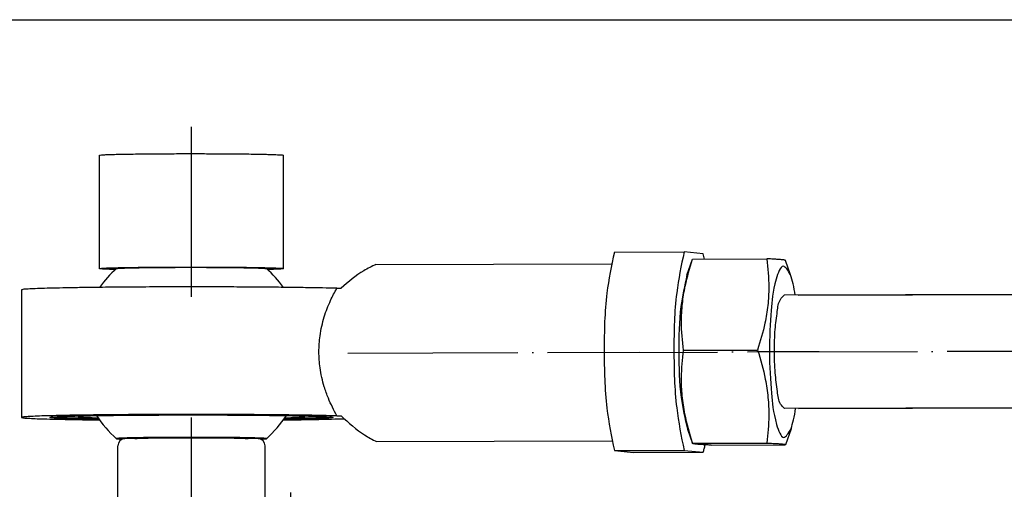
# Model space of a CAD drawing. Header units: millimetres. Extents: x -235 to 2519, y -109 to 485.
# Tile 14 of 41: x 177 to 246, y 326 to 359. Entities that reach past the tile are written whole.
import ezdxf

# ---------------------------------------------------------------- set-up
doc = ezdxf.new("R2010")
doc.units = ezdxf.units.MM
doc.linetypes.add('DOT_CENTER', pattern=[14, 12, -1, 0, -1])
doc.layers.add('1', color=7, linetype='Continuous')
doc.styles.add('CONVERTER_11', font='txt.shx', dxfattribs={"width": 0.9})
doc.dimstyles.new('ME10_DIM_18', dxfattribs={"dimtxt": 2, "dimasz": 2, "dimexe": 1, "dimexo": 1, "dimgap": 1, "dimtad": 1, "dimdsep": 46, "dimtxsty": 'CONVERTER_11', "dimsah": 1, "dimcen": 0.09, "dimclrd": 2, "dimclre": 2, "dimclrt": 2, "dimadec": 0, "dimazin": 0, "dimtfac": 1, "dimtdec": 4, "dimtix": 1, "dimtmove": 0, "dimatfit": 3, "dimfxl": 1, "dimtolj": 1, "dimtzin": 0, "dimarcsym": 0})
doc.dimstyles.new('ME10_DIM_19', dxfattribs={"dimtxt": 2, "dimasz": 2, "dimexe": 1, "dimexo": 1, "dimgap": 1, "dimtad": 1, "dimdsep": 46, "dimtxsty": 'CONVERTER_11', "dimsah": 1, "dimcen": 0.09, "dimclrd": 2, "dimclre": 2, "dimclrt": 2, "dimadec": 0, "dimazin": 0, "dimtfac": 1, "dimtdec": 4, "dimtix": 1, "dimtmove": 0, "dimatfit": 3, "dimfxl": 1, "dimtolj": 1, "dimtzin": 0, "dimarcsym": 0})

# ---------------------------------------------------------------- blocks, each defined once
blk = doc.blocks.new('COUPLING_BAR__80', base_point=(176.731, 328.623))
at = {"color": 7, "linetype": 'Continuous'}
for p, q in [((182.231, 341.594), (182.231, 349.593)), ((195.231, 341.594), (195.231, 349.593)), ((218.587, 342.754), (223.511, 342.77)), ((224.856, 342.636), (223.511, 342.77)), ((223.709, 341.14), (224.107, 342.261)), ((224.114, 342.269), (224.107, 342.261)), ((224.114, 342.269), (229.351, 342.286)), ((231.026, 341.163), (230.662, 342.17)), ((201.759, 341.885), (218.373, 341.936)), ((176.731, 340.094), (176.731, 331.096)), ((198.996, 340.203), (199.303, 340.204)), ((293.799, 339.918), (230.573, 339.724)), ((223.462, 335.835), (228.7, 335.851)), ((293.823, 331.918), (230.597, 331.724)), ((198.996, 331.204), (199.303, 331.205)), ((223.743, 330.265), (224.107, 329.258)), ((231.059, 330.288), (230.662, 329.167)), ((201.798, 329.385), (218.412, 329.436)), ((224.107, 329.258), (224.114, 329.271)), ((224.114, 329.271), (229.351, 329.288)), ((225.417, 329.142), (230.655, 329.159)), ((230.662, 329.167), (230.655, 329.159)), ((218.587, 328.757), (223.511, 328.772)), ((218.587, 328.757), (219.932, 328.623)), ((219.932, 328.623), (224.856, 328.639)), ((223.511, 328.772), (224.856, 328.639))]:
    blk.add_line(p, q, dxfattribs=at)
for start, end in [(131.39972, 144.23713), (35.76285, 48.60028), (213.10816, 228.60028), (311.39972, 326.89182)]:
    blk.add_arc((188.731, 335.595), 8, start, end, dxfattribs=at)
for points, knots in [([(182.231, 349.593), (182.251, 349.599), (182.33, 349.62), (182.511, 349.623), (182.802, 349.642), (183.202, 349.653), (183.704, 349.666), (184.303, 349.676), (185.094, 349.688), (186.073, 349.697), (187.226, 349.704), (188.429, 349.707), (189.647, 349.706), (190.461, 349.702), (190.865, 349.7)], [0, 0, 0, 0, 0.063368, 0.244515, 0.538833, 0.940827, 1.444905, 2.045446, 2.736819, 3.818252, 4.98252, 6.196201, 7.425869, 8.638101, 8.638101, 8.638101, 8.638101]), ([(190.865, 349.7), (191.113, 349.698), (191.593, 349.695), (192.285, 349.688), (192.923, 349.68), (193.498, 349.67), (193.979, 349.66), (194.368, 349.65), (194.666, 349.639), (194.901, 349.63), (195.07, 349.616), (195.175, 349.613), (195.219, 349.597), (195.231, 349.593)], [0, 0, 0, 0, 0.743493, 1.438922, 2.07892, 2.656121, 3.163164, 3.52401, 3.822956, 4.058403, 4.22878, 4.332615, 4.369294, 4.369294, 4.369294, 4.369294]), ([(218.587, 342.754), (218.387, 341.796), (217.91, 339.514), (217.846, 335.813), (217.916, 332.08), (218.387, 329.75), (218.587, 328.757)], [0, 0, 0, 0, 2.931969, 6.97981, 11.06572, 14.099827, 14.099827, 14.099827, 14.099827]), ([(223.511, 342.77), (223.311, 341.811), (222.834, 339.529), (222.77, 335.829), (222.84, 332.096), (223.311, 329.765), (223.511, 328.772)], [0, 0, 0, 0, 2.931969, 6.97981, 11.06572, 14.099827, 14.099827, 14.099827, 14.099827]), ([(223.462, 335.835), (223.395, 336.502), (223.284, 337.595), (223.374, 339.113), (223.605, 340.606), (223.921, 341.639), (224.114, 342.269)], [0, 0, 0, 0, 2.006211, 3.290212, 4.552116, 6.526882, 6.526882, 6.526882, 6.526882]), ([(224.957, 342.272), (224.941, 342.335), (224.909, 342.457), (224.874, 342.578), (224.856, 342.636)], [0, 0, 0, 0, 0.1942972, 0.3782138, 0.3782138, 0.3782138, 0.3782138]), ([(229.351, 342.286), (229.419, 341.619), (229.529, 340.526), (229.44, 339.007), (229.209, 337.515), (228.892, 336.481), (228.7, 335.851)], [0, 0, 0, 0, 2.006211, 3.290212, 4.552116, 6.526882, 6.526882, 6.526882, 6.526882]), ([(230.662, 342.17), (230.658, 342.173), (230.647, 342.185), (230.609, 342.193), (230.548, 342.206), (230.451, 342.218), (230.345, 342.228), (230.233, 342.237), (230.121, 342.245), (229.98, 342.254), (229.806, 342.264), (229.592, 342.275), (229.437, 342.282), (229.351, 342.286)], [0, 0, 0, 0, 0.015083, 0.048902, 0.109789, 0.205163, 0.342244, 0.429896, 0.540727, 0.679982, 0.852906, 1.064747, 1.32075, 1.32075, 1.32075, 1.32075]), ([(182.231, 341.594), (182.251, 341.6), (182.33, 341.622), (182.511, 341.624), (182.802, 341.643), (183.202, 341.654), (183.704, 341.667), (184.303, 341.678), (185.094, 341.689), (186.073, 341.698), (187.226, 341.705), (188.429, 341.708), (189.647, 341.707), (190.461, 341.703), (190.865, 341.701)], [0, 0, 0, 0, 0.063368, 0.244515, 0.538833, 0.940827, 1.444905, 2.045446, 2.736819, 3.818252, 4.98252, 6.196201, 7.425869, 8.638101, 8.638101, 8.638101, 8.638101]), ([(183.366, 341.53), (183.254, 341.533), (183.048, 341.538), (182.768, 341.549), (182.545, 341.557), (182.385, 341.572), (182.284, 341.574), (182.242, 341.59), (182.231, 341.594)], [0, 0, 0, 0, 0.33694, 0.61819, 0.841321, 1.003928, 1.10371, 1.139226, 1.139226, 1.139226, 1.139226]), ([(183.44, 341.596), (183.462, 341.601), (183.537, 341.617), (183.7, 341.621), (183.956, 341.635), (184.304, 341.645), (184.783, 341.656), (185.393, 341.666), (186.133, 341.675), (186.95, 341.682), (187.518, 341.684), (187.812, 341.685)], [0, 0, 0, 0, 0.06617, 0.229872, 0.487989, 0.836937, 1.273066, 1.924246, 2.669843, 3.492301, 4.374059, 4.374059, 4.374059, 4.374059]), ([(187.812, 341.685), (188.193, 341.686), (188.947, 341.687), (190.054, 341.684), (191.1, 341.677), (191.991, 341.668), (192.706, 341.655), (193.233, 341.645), (193.624, 341.627), (193.873, 341.622), (193.988, 341.602), (194.021, 341.596)], [0, 0, 0, 0, 1.143045, 2.26309, 3.321585, 4.27998, 4.936249, 5.466338, 5.861384, 6.112591, 6.211678, 6.211678, 6.211678, 6.211678]), ([(190.865, 341.701), (191.113, 341.7), (191.593, 341.696), (192.285, 341.689), (192.923, 341.681), (193.498, 341.672), (193.979, 341.661), (194.368, 341.651), (194.666, 341.64), (194.901, 341.632), (195.07, 341.617), (195.175, 341.615), (195.219, 341.598), (195.231, 341.594)], [0, 0, 0, 0, 0.743493, 1.438922, 2.07892, 2.656121, 3.163164, 3.52401, 3.822956, 4.058403, 4.22878, 4.332615, 4.369294, 4.369294, 4.369294, 4.369294]), ([(195.231, 341.594), (195.219, 341.59), (195.177, 341.574), (195.076, 341.572), (194.916, 341.557), (194.693, 341.549), (194.413, 341.538), (194.207, 341.533), (194.095, 341.53)], [0, 0, 0, 0, 0.035516, 0.135298, 0.297905, 0.521036, 0.802286, 1.139226, 1.139226, 1.139226, 1.139226]), ([(201.759, 341.885), (201.466, 341.748), (200.56, 341.325), (199.81, 340.656), (199.303, 340.204)], [0, 0, 0, 0, 0.96653, 2.989162, 2.989162, 2.989162, 2.989162]), ([(231.026, 341.163), (230.846, 341.457), (230.429, 342.141), (229.774, 340.213), (229.643, 338.528), (229.47, 335.72), (229.661, 332.914), (229.802, 331.23), (230.469, 329.306), (230.882, 329.992), (231.059, 330.288)], [0, 0, 0, 0, 0.787925, 1.828962, 4.052906, 6.982551, 9.912196, 12.136141, 13.177177, 13.965103, 13.965103, 13.965103, 13.965103]), ([(223.709, 341.14), (223.546, 340.399), (223.154, 338.61), (223.118, 335.701), (223.172, 332.792), (223.575, 331.005), (223.743, 330.265)], [0, 0, 0, 0, 2.270711, 5.482662, 8.694612, 10.965323, 10.965323, 10.965323, 10.965323]), ([(231.359, 339.726), (231.315, 339.996), (231.235, 340.483), (231.09, 340.953), (231.026, 341.163)], [0, 0, 0, 0, 0.820153, 1.475923, 1.475923, 1.475923, 1.475923]), ([(198.996, 340.203), (198.66, 340.212), (197.926, 340.231), (196.741, 340.251), (195.397, 340.269), (193.914, 340.284), (192.317, 340.295), (190.522, 340.302), (188.575, 340.305), (186.533, 340.301), (184.564, 340.292), (182.712, 340.277), (181.162, 340.258), (179.925, 340.237), (178.996, 340.218), (178.22, 340.195), (177.604, 340.177), (177.158, 340.145), (176.881, 340.14), (176.762, 340.104), (176.731, 340.094)], [0, 0, 0, 0, 1.009901, 2.202146, 3.554324, 5.044017, 6.648796, 8.346232, 10.430983, 12.488114, 14.472587, 16.339362, 18.043405, 19.121075, 20.052659, 20.83103, 21.449081, 21.899753, 22.176172, 22.273085, 22.273085, 22.273085, 22.273085]), ([(198.996, 331.204), (198.784, 331.612), (198.44, 332.276), (198.042, 333.415), (197.793, 334.517), (197.707, 335.729), (197.792, 336.941), (198.069, 338.16), (198.491, 339.279), (198.843, 339.923), (198.996, 340.203)], [0, 0, 0, 0, 1.375515, 2.240559, 3.612921, 4.751159, 5.873334, 7.246792, 8.488863, 9.445829, 9.445829, 9.445829, 9.445829]), ([(229.89, 335.793), (229.896, 336.299), (229.905, 337.235), (230.08, 338.423), (230.169, 339.325), (230.477, 339.629), (230.573, 339.724)], [0, 0, 0, 0, 1.509878, 2.792503, 3.670379, 4.067596, 4.067596, 4.067596, 4.067596]), ([(224.114, 329.271), (223.911, 329.952), (223.582, 331.051), (223.362, 332.613), (223.29, 334.123), (223.398, 335.193), (223.462, 335.835)], [0, 0, 0, 0, 2.128297, 3.434133, 4.720795, 6.654203, 6.654203, 6.654203, 6.654203]), ([(228.7, 335.851), (228.903, 335.17), (229.231, 334.071), (229.452, 332.51), (229.524, 330.999), (229.416, 329.93), (229.351, 329.288)], [0, 0, 0, 0, 2.128297, 3.434133, 4.720795, 6.654203, 6.654203, 6.654203, 6.654203]), ([(230.597, 331.724), (230.499, 331.823), (230.181, 332.141), (230.089, 333.076), (229.907, 334.305), (229.896, 335.272), (229.89, 335.793)], [0, 0, 0, 0, 0.411176, 1.325196, 2.655423, 4.208566, 4.208566, 4.208566, 4.208566]), ([(231.059, 330.288), (231.122, 330.497), (231.264, 330.969), (231.341, 331.456), (231.384, 331.726)], [0, 0, 0, 0, 0.655456, 1.475922, 1.475922, 1.475922, 1.475922]), ([(198.996, 331.204), (198.66, 331.213), (197.926, 331.232), (196.741, 331.252), (195.397, 331.271), (193.914, 331.285), (192.317, 331.296), (190.522, 331.304), (188.575, 331.306), (186.533, 331.303), (184.564, 331.293), (182.712, 331.278), (181.162, 331.259), (179.925, 331.239), (178.996, 331.219), (178.22, 331.197), (177.604, 331.178), (177.158, 331.146), (176.881, 331.142), (176.762, 331.105), (176.731, 331.096)], [0, 0, 0, 0, 1.009901, 2.202146, 3.554324, 5.044017, 6.648796, 8.346232, 10.430983, 12.488114, 14.472587, 16.339362, 18.043405, 19.121075, 20.052659, 20.83103, 21.449081, 21.899753, 22.176172, 22.273085, 22.273085, 22.273085, 22.273085]), ([(176.731, 331.096), (176.761, 331.086), (176.879, 331.05), (177.154, 331.045), (177.594, 331.014), (178.201, 330.995), (178.963, 330.973), (179.874, 330.954), (180.925, 330.936), (181.7, 330.926), (182.153, 330.921), (182.21, 330.92), (182.239, 330.92)], [0, 0, 0, 0, 0.096139, 0.369753, 0.814878, 1.423926, 2.189127, 3.102658, 4.156679, 5.343339, 5.42903, 5.515106, 5.515106, 5.515106, 5.515106]), ([(178.731, 331.096), (178.764, 331.105), (178.895, 331.14), (179.195, 331.144), (179.677, 331.174), (180.338, 331.191), (181.165, 331.211), (182.15, 331.228), (183.446, 331.245), (185.042, 331.259), (186.909, 331.268), (188.839, 331.271), (190.773, 331.268), (192.481, 331.258), (193.92, 331.246), (195.063, 331.232), (196.073, 331.215), (196.936, 331.197), (197.639, 331.175), (198.169, 331.157), (198.463, 331.135), (198.579, 331.126)], [0, 0, 0, 0, 0.104984, 0.405227, 0.892271, 1.556291, 2.387309, 3.375306, 4.510246, 6.276755, 8.163511, 10.112616, 12.066168, 13.966266, 15.234725, 16.38267, 17.396973, 18.26451, 18.972172, 19.506882, 19.85568, 19.85568, 19.85568, 19.85568]), ([(182.208, 330.963), (181.914, 330.968), (181.366, 330.977), (180.604, 330.993), (179.966, 331.012), (179.456, 331.027), (179.087, 331.054), (178.856, 331.057), (178.756, 331.088), (178.731, 331.096)], [0, 0, 0, 0, 0.880465, 1.644824, 2.286072, 2.797218, 3.171314, 3.401568, 3.482537, 3.482537, 3.482537, 3.482537]), ([(182.172, 331.014), (181.433, 331.022), (180.319, 331.035), (179.207, 331.099), (178.834, 331.121)], [0, 0, 0, 0, 2.217856, 3.340601, 3.340601, 3.340601, 3.340601]), ([(182.37, 331.23), (182.208, 331.227), (181.911, 331.219), (181.507, 331.206), (181.186, 331.195), (180.954, 331.176), (180.808, 331.173), (180.747, 331.151), (180.731, 331.146)], [0, 0, 0, 0, 0.485717, 0.891455, 1.213565, 1.448432, 1.592563, 1.643537, 1.643537, 1.643537, 1.643537]), ([(180.731, 331.146), (180.744, 331.141), (180.797, 331.121), (180.921, 331.118), (181.12, 331.1), (181.395, 331.09), (181.742, 331.077), (181.997, 331.07), (182.136, 331.067)], [0, 0, 0, 0, 0.043932, 0.167384, 0.368559, 0.644598, 0.99252, 1.40931, 1.40931, 1.40931, 1.40931]), ([(196.609, 331.17), (196.423, 331.182), (195.918, 331.213), (195.412, 331.224), (195.091, 331.23)], [0, 0, 0, 0, 0.557929, 1.519298, 1.519298, 1.519298, 1.519298]), ([(195.222, 330.92), (196.054, 330.929), (197.491, 330.946), (198.929, 330.987), (199.534, 331.005)], [0, 0, 0, 0, 2.49519, 4.313252, 4.313252, 4.313252, 4.313252]), ([(198.731, 331.096), (198.705, 331.088), (198.605, 331.057), (198.374, 331.054), (198.005, 331.027), (197.495, 331.012), (196.857, 330.993), (196.095, 330.977), (195.547, 330.968), (195.253, 330.963)], [0, 0, 0, 0, 0.08097, 0.311223, 0.685319, 1.196465, 1.837713, 2.602072, 3.482537, 3.482537, 3.482537, 3.482537]), ([(198.628, 331.121), (198.254, 331.099), (197.142, 331.035), (196.028, 331.022), (195.289, 331.014)], [0, 0, 0, 0, 1.122781, 3.340544, 3.340544, 3.340544, 3.340544]), ([(195.326, 331.067), (195.464, 331.07), (195.719, 331.077), (196.066, 331.09), (196.341, 331.1), (196.54, 331.118), (196.664, 331.121), (196.717, 331.141), (196.731, 331.146)], [0, 0, 0, 0, 0.41679, 0.764712, 1.040751, 1.241926, 1.365378, 1.40931, 1.40931, 1.40931, 1.40931]), ([(196.731, 331.146), (196.726, 331.149), (196.71, 331.159), (196.667, 331.162), (196.631, 331.167), (196.609, 331.17)], [0, 0, 0, 0, 0.0157865, 0.0571324, 0.125062, 0.125062, 0.125062, 0.125062]), ([(198.579, 331.126), (198.606, 331.122), (198.651, 331.116), (198.705, 331.113), (198.725, 331.099), (198.731, 331.096)], [0, 0, 0, 0, 0.084912, 0.1365943, 0.1563274, 0.1563274, 0.1563274, 0.1563274]), ([(199.303, 331.205), (199.83, 330.721), (200.596, 330.018), (201.512, 329.535), (201.798, 329.385)], [0, 0, 0, 0, 2.132288, 3.098033, 3.098033, 3.098033, 3.098033]), ([(194.021, 329.594), (194.02, 329.595), (194.019, 329.597), (194.015, 329.605), (193.996, 329.603), (193.97, 329.61), (193.928, 329.613), (193.873, 329.618), (193.797, 329.623), (193.701, 329.628), (193.582, 329.633), (193.446, 329.638), (193.291, 329.643), (193.11, 329.648), (192.901, 329.653), (192.664, 329.658), (192.408, 329.662), (192.134, 329.667), (191.843, 329.671), (191.537, 329.674), (191.291, 329.677), (191.101, 329.679), (190.963, 329.68), (190.802, 329.681), (190.616, 329.682), (190.408, 329.684), (190.177, 329.685), (189.926, 329.686), (189.654, 329.687), (189.363, 329.688), (189.053, 329.688), (188.797, 329.688), (188.593, 329.688), (188.439, 329.688), (188.261, 329.688), (188.062, 329.688), (187.843, 329.687), (187.607, 329.686), (187.355, 329.685), (187.091, 329.684), (186.815, 329.682), (186.53, 329.68), (186.242, 329.677), (185.962, 329.675), (185.699, 329.672), (185.461, 329.669), (185.246, 329.665), (185.054, 329.662), (184.884, 329.659), (184.735, 329.657), (184.607, 329.654), (184.5, 329.651), (184.411, 329.649), (184.308, 329.647), (184.191, 329.643), (184.059, 329.639), (183.947, 329.635), (183.852, 329.632), (183.773, 329.628), (183.709, 329.625), (183.645, 329.622), (183.585, 329.618), (183.529, 329.613), (183.49, 329.61), (183.466, 329.604), (183.45, 329.604), (183.444, 329.598), (183.441, 329.595), (183.44, 329.594)], [0, 0, 0, 0, 0.003513, 0.007026, 0.026003, 0.049663, 0.092361, 0.148443, 0.217821, 0.318494, 0.437538, 0.574568, 0.7292, 0.901046, 1.11883, 1.356405, 1.612755, 1.886863, 2.177712, 2.484284, 2.805564, 2.917411, 3.054769, 3.21677, 3.402546, 3.611232, 3.841961, 4.093865, 4.366079, 4.657736, 4.96797, 5.295914, 5.424822, 5.579545, 5.757977, 5.958013, 6.177546, 6.414471, 6.666681, 6.932071, 7.208535, 7.493968, 7.786264, 8.07317, 8.335373, 8.573523, 8.78827, 8.980264, 9.150154, 9.29859, 9.426222, 9.533699, 9.621669, 9.690782, 9.842868, 9.974108, 10.086114, 10.180496, 10.258865, 10.322833, 10.374008, 10.448961, 10.503944, 10.542167, 10.565356, 10.581009, 10.586123, 10.591238, 10.591238, 10.591238, 10.591238]), ([(183.44, 329.594), (183.444, 329.592), (183.457, 329.587), (183.484, 329.584), (183.506, 329.581), (183.519, 329.58)], [0, 0, 0, 0, 0.01331692, 0.04020657, 0.08092681, 0.08092681, 0.08092681, 0.08092681]), ([(183.519, 329.58), (183.564, 329.576), (183.675, 329.568), (183.785, 329.563), (183.85, 329.56)], [0, 0, 0, 0, 0.1353347, 0.3314815, 0.3314815, 0.3314815, 0.3314815]), ([(184.731, 329.596), (184.74, 329.599), (184.775, 329.61), (184.857, 329.612), (184.988, 329.622), (185.171, 329.628), (185.403, 329.635), (185.703, 329.642), (186.072, 329.648), (186.509, 329.654), (186.988, 329.659), (187.501, 329.663), (187.855, 329.664), (188.036, 329.665)], [0, 0, 0, 0, 0.028532, 0.109876, 0.243042, 0.426506, 0.65868, 0.937962, 1.327673, 1.766574, 2.247594, 2.763658, 3.307694, 3.307694, 3.307694, 3.307694]), ([(188.036, 329.665), (188.269, 329.665), (188.733, 329.666), (189.42, 329.665), (190.083, 329.662), (190.708, 329.657), (191.231, 329.651), (191.65, 329.644), (191.964, 329.637), (192.226, 329.63), (192.435, 329.624), (192.586, 329.613), (192.68, 329.611), (192.72, 329.599), (192.731, 329.596)], [0, 0, 0, 0, 0.699797, 1.391697, 2.06028, 2.690126, 3.265816, 3.63019, 3.945285, 4.208648, 4.417835, 4.570418, 4.664029, 4.69684, 4.69684, 4.69684, 4.69684]), ([(193.611, 329.56), (193.667, 329.563), (193.766, 329.567), (193.891, 329.576), (193.972, 329.58), (194.01, 329.591), (194.021, 329.594)], [0, 0, 0, 0, 0.1697129, 0.2959468, 0.3771806, 0.4122802, 0.4122802, 0.4122802, 0.4122802]), ([(225.417, 329.142), (225.33, 329.146), (225.171, 329.154), (224.952, 329.165), (224.773, 329.175), (224.629, 329.184), (224.513, 329.193), (224.401, 329.202), (224.297, 329.213), (224.205, 329.224), (224.15, 329.237), (224.118, 329.245), (224.109, 329.255), (224.107, 329.258)], [0, 0, 0, 0, 0.261925, 0.478866, 0.656171, 0.799193, 0.91328, 1.003783, 1.137366, 1.226636, 1.280688, 1.308796, 1.320865, 1.320865, 1.320865, 1.320865]), ([(224.856, 328.639), (224.882, 328.722), (224.936, 328.895), (224.98, 329.071), (225.003, 329.162)], [0, 0, 0, 0, 0.2605413, 0.5438925, 0.5438925, 0.5438925, 0.5438925]), ([(229.351, 329.288), (229.43, 329.284), (229.576, 329.277), (229.778, 329.267), (229.948, 329.258), (230.088, 329.249), (230.204, 329.241), (230.298, 329.234), (230.361, 329.228), (230.407, 329.224), (230.446, 329.22), (230.497, 329.214), (230.55, 329.206), (230.599, 329.199), (230.633, 329.188), (230.659, 329.181), (230.661, 329.17), (230.662, 329.167)], [0, 0, 0, 0, 0.237049, 0.438027, 0.60659, 0.746394, 0.861096, 0.954353, 1.029819, 1.051281, 1.093365, 1.147291, 1.204302, 1.255697, 1.293404, 1.314922, 1.325524, 1.325524, 1.325524, 1.325524])]:
    blk.add_open_spline(points, degree=3, knots=knots, dxfattribs=at)
at = {"layer": '1', "color": 2, "linetype": 'DOT_CENTER'}
for p, q in [((188.731, 339.594), (188.731, 351.593)), ((199.778, 335.629), (305.923, 335.956)), ((199.778, 335.629), (220.393, 335.692)), ((233.043, 335.732), (228.642, 335.718))]:
    blk.add_line(p, q, dxfattribs=at)
blk = doc.blocks.new('BLOCK__81', base_point=(158.731, 312.594))
at = {"color": 7, "linetype": 'Continuous'}
for p, q in [((166.831, 329.594), (166.031, 329.594)), ((175.431, 329.594), (174.631, 329.594)), ((184.731, 329.596), (184.031, 329.594)), ((193.431, 329.594), (192.731, 329.596)), ((165.531, 325.294), (165.531, 329.094)), ((175.931, 325.294), (175.931, 329.094)), ((183.531, 325.294), (183.531, 329.094)), ((193.931, 325.294), (193.931, 329.094)), ((158.731, 323.794), (158.731, 324.794)), ((161.455, 325.294), (159.23, 325.294)), ((161.455, 325.294), (165.531, 325.294)), ((175.931, 325.294), (183.531, 325.294)), ((198.006, 325.294), (193.931, 325.294)), ((198.006, 325.294), (200.231, 325.294)), ((200.731, 323.794), (200.731, 324.794)), ((158.731, 316.794), (158.731, 323.794)), ((200.731, 316.794), (200.731, 323.794)), ((162.834, 322.294), (162.027, 320.794)), ((164.627, 322.294), (162.834, 322.294)), ((165.434, 320.794), (164.627, 322.294)), ((194.834, 322.294), (194.027, 320.794)), ((196.627, 322.294), (194.834, 322.294)), ((197.434, 320.794), (196.627, 322.294)), ((162.027, 320.794), (162.834, 319.294)), ((164.627, 319.294), (165.434, 320.794)), ((194.027, 320.794), (194.834, 319.294)), ((196.627, 319.294), (197.434, 320.794)), ((162.834, 319.294), (164.627, 319.294)), ((174.807, 319.22), (173.775, 319.22)), ((184.655, 319.22), (185.687, 319.22)), ((194.834, 319.294), (196.627, 319.294)), ((159.23, 316.294), (165.533, 316.297)), ((165.533, 316.297), (166.033, 316.297)), ((166.831, 316.294), (166.033, 316.297)), ((174.752, 316.294), (174.631, 316.294)), ((184.71, 316.294), (184.831, 316.294)), ((192.631, 316.294), (193.43, 316.297)), ((193.931, 316.294), (193.43, 316.297)), ((200.231, 316.294), (193.931, 316.294))]:
    blk.add_line(p, q, dxfattribs=at)
for centre, radius in [((163.731, 320.794), 3.5), ((195.731, 320.794), 3.5), ((179.731, 317.794), 3.9), ((179.731, 317.794), 3.4)]:
    blk.add_circle(centre, radius, dxfattribs=at)
for centre, radius, start, end in [((166.031, 329.094), 0.5, 90.00422, 180.00358), ((175.431, 329.094), 0.5, 359.99642, 89.99578), ((184.031, 329.094), 0.5, 90.00422, 180.00358), ((193.431, 329.094), 0.5, 359.99642, 89.99578), ((159.231, 324.794), 0.5, 90.00872, 179.99128), ((163.731, 320.794), 4, 49.89391, 130.10609), ((195.731, 320.794), 4, 49.89391, 130.10609), ((200.231, 324.794), 0.5, 0.00872, 89.99128), ((163.677, 320.794), 3.966, 129.51611, 230.48389), ((163.731, 320.794), 4, 130.10609, 229.89391), ((163.784, 320.794), 3.966, 309.51611, 50.48389), ((163.731, 320.794), 4, 310.10609, 49.89391), ((195.677, 320.794), 3.966, 129.51611, 230.48389), ((195.731, 320.794), 4, 130.10609, 229.89391), ((195.731, 320.794), 4, 310.10609, 49.89391), ((195.784, 320.794), 3.966, 309.51611, 50.48389), ((179.731, 317.794), 5.109, 166.26961, 190.3495), ((179.731, 317.794), 5.109, 349.6505, 13.73039), ((163.731, 320.794), 4, 229.89391, 310.10609), ((195.731, 320.794), 4, 229.89391, 310.10609), ((159.23, 316.794), 0.5, 180, 270), ((179.731, 317.794), 5.2, 196.76587, 343.23413), ((200.231, 316.794), 0.5, 270, 0)]:
    blk.add_arc(centre, radius, start, end, dxfattribs=at)
for points, knots in [([(174.631, 329.594), (174.63, 329.593), (174.628, 329.59), (174.62, 329.589), (174.606, 329.586), (174.584, 329.583), (174.553, 329.58), (174.511, 329.577), (174.466, 329.574), (174.419, 329.572), (174.371, 329.569), (174.314, 329.567), (174.245, 329.564), (174.164, 329.562), (174.07, 329.559), (173.988, 329.556), (173.917, 329.555), (173.859, 329.553), (173.789, 329.552), (173.706, 329.55), (173.611, 329.548), (173.503, 329.546), (173.381, 329.544), (173.246, 329.542), (173.096, 329.54), (172.932, 329.538), (172.753, 329.536), (172.513, 329.533), (172.214, 329.531), (171.855, 329.529), (171.487, 329.527), (171.111, 329.526), (170.829, 329.526), (170.639, 329.526), (170.537, 329.526), (170.42, 329.526), (170.29, 329.526), (170.147, 329.527), (169.992, 329.527), (169.828, 329.528), (169.655, 329.528), (169.474, 329.529), (169.286, 329.531), (169.093, 329.532), (168.898, 329.534), (168.708, 329.536), (168.529, 329.538), (168.365, 329.54), (168.215, 329.542), (168.08, 329.544), (167.958, 329.546), (167.85, 329.548), (167.755, 329.55), (167.672, 329.552), (167.602, 329.553), (167.544, 329.555), (167.473, 329.556), (167.391, 329.559), (167.297, 329.562), (167.216, 329.564), (167.147, 329.567), (167.09, 329.569), (167.042, 329.572), (167, 329.574), (166.96, 329.576), (166.921, 329.579), (166.886, 329.582), (166.859, 329.586), (166.84, 329.587), (166.833, 329.592), (166.831, 329.594)], [0, 0, 0, 0, 0.002841, 0.009979, 0.023393, 0.044753, 0.07568, 0.117778, 0.172644, 0.210925, 0.25818, 0.315465, 0.383836, 0.464351, 0.558068, 0.666043, 0.712356, 0.770294, 0.840223, 0.922509, 1.017518, 1.125615, 1.247168, 1.382541, 1.532101, 1.696214, 1.875247, 2.069565, 2.415494, 2.774438, 3.143739, 3.52074, 3.902784, 3.989095, 4.091459, 4.208684, 4.339581, 4.482958, 4.637623, 4.802388, 4.976059, 5.157447, 5.345361, 5.53861, 5.736004, 5.930323, 6.109355, 6.273469, 6.423029, 6.558402, 6.679954, 6.788051, 6.88306, 6.965346, 7.035276, 7.093214, 7.139527, 7.247502, 7.341218, 7.421733, 7.490105, 7.54739, 7.594644, 7.632925, 7.674894, 7.714752, 7.750071, 7.778436, 7.797491, 7.805361, 7.805361, 7.805361, 7.805361]), ([(166.307, 323.853), (166.181, 323.954), (165.929, 324.156), (165.519, 324.393), (165.063, 324.593), (164.617, 324.724), (164.159, 324.8), (163.732, 324.825), (163.305, 324.8), (162.866, 324.728), (162.419, 324.601), (161.977, 324.41), (161.548, 324.167), (161.294, 323.965), (161.154, 323.853)], [0, 0, 0, 0, 0.484623, 0.967449, 1.414926, 1.9759, 2.356514, 2.806373, 3.255911, 3.636271, 4.14053, 4.644899, 5.077482, 5.615695, 5.615695, 5.615695, 5.615695]), ([(165.531, 325.294), (165.553, 325.268), (165.597, 325.217), (165.705, 325.092), (165.849, 324.922), (166.182, 324.526), (166.621, 323.982), (167.152, 323.264), (167.585, 322.586), (167.908, 321.928), (168.094, 321.317), (168.144, 320.744), (168.073, 320.19), (167.887, 319.61), (167.562, 318.961), (167.119, 318.278), (166.582, 317.554), (166.195, 317.083), (165.985, 316.827)], [0, 0, 0, 0, 0.102168, 0.204336, 0.493859, 0.770998, 1.757116, 2.589291, 3.450206, 4.166091, 4.782858, 5.352996, 5.877832, 6.447549, 7.17371, 8.049095, 8.88635, 9.877691, 9.877691, 9.877691, 9.877691]), ([(174.731, 323.829), (174.815, 323.939), (174.991, 324.167), (175.274, 324.518), (175.53, 324.825), (175.75, 325.084), (175.866, 325.22), (175.928, 325.291), (175.93, 325.293), (175.931, 325.294)], [0, 0, 0, 0, 0.415947, 0.865818, 1.351893, 1.61335, 1.885381, 1.889786, 1.89419, 1.89419, 1.89419, 1.89419]), ([(184.731, 323.829), (184.646, 323.939), (184.47, 324.167), (184.187, 324.518), (183.932, 324.825), (183.712, 325.084), (183.595, 325.22), (183.533, 325.291), (183.532, 325.293), (183.531, 325.294)], [0, 0, 0, 0, 0.415947, 0.865818, 1.351893, 1.61335, 1.885381, 1.889786, 1.89419, 1.89419, 1.89419, 1.89419]), ([(193.931, 325.294), (193.908, 325.268), (193.864, 325.217), (193.756, 325.092), (193.612, 324.922), (193.279, 324.526), (192.84, 323.982), (192.309, 323.264), (191.876, 322.586), (191.553, 321.928), (191.367, 321.317), (191.317, 320.744), (191.388, 320.19), (191.575, 319.61), (191.899, 318.961), (192.342, 318.278), (192.879, 317.554), (193.266, 317.083), (193.476, 316.827)], [0, 0, 0, 0, 0.102168, 0.204336, 0.493859, 0.770998, 1.757116, 2.589291, 3.450206, 4.166091, 4.782858, 5.352996, 5.877832, 6.447549, 7.17371, 8.049095, 8.88635, 9.877691, 9.877691, 9.877691, 9.877691]), ([(193.154, 323.853), (193.266, 323.944), (193.517, 324.146), (193.926, 324.386), (194.398, 324.593), (194.867, 324.73), (195.326, 324.803), (195.753, 324.824), (196.156, 324.8), (196.576, 324.731), (197.023, 324.607), (197.483, 324.413), (197.928, 324.157), (198.181, 323.955), (198.307, 323.853)], [0, 0, 0, 0, 0.431302, 0.967428, 1.414905, 1.975878, 2.429181, 2.80635, 3.255889, 3.636249, 4.081645, 4.64485, 5.129352, 5.615667, 5.615667, 5.615667, 5.615667]), ([(173.775, 319.22), (173.719, 319.333), (173.613, 319.548), (173.482, 319.892), (173.386, 320.241), (173.325, 320.673), (173.344, 321.184), (173.491, 321.753), (173.739, 322.324), (174.04, 322.847), (174.379, 323.356), (174.609, 323.665), (174.731, 323.829)], [0, 0, 0, 0, 0.375662, 0.721458, 1.100725, 1.460449, 2.024961, 2.624204, 3.210006, 3.889885, 4.431803, 5.043834, 5.043834, 5.043834, 5.043834]), ([(185.687, 319.22), (185.742, 319.333), (185.849, 319.548), (185.979, 319.892), (186.075, 320.241), (186.136, 320.673), (186.117, 321.184), (185.971, 321.753), (185.722, 322.324), (185.421, 322.847), (185.082, 323.356), (184.852, 323.665), (184.731, 323.829)], [0, 0, 0, 0, 0.375662, 0.721458, 1.100725, 1.460449, 2.024961, 2.624204, 3.210006, 3.889885, 4.431803, 5.043834, 5.043834, 5.043834, 5.043834]), ([(179.731, 322.925), (179.494, 322.915), (178.94, 322.892), (178.168, 322.701), (177.368, 322.369), (176.697, 321.951), (176.042, 321.38), (175.537, 320.77), (175.091, 320.029), (174.91, 319.513), (174.807, 319.22)], [0, 0, 0, 0, 0.710205, 1.660054, 2.364498, 3.305102, 4.015518, 4.963658, 5.668408, 6.598266, 6.598266, 6.598266, 6.598266]), ([(179.731, 322.925), (180.008, 322.912), (180.562, 322.885), (181.368, 322.676), (182.129, 322.35), (182.86, 321.883), (183.475, 321.322), (184.011, 320.643), (184.403, 319.959), (184.579, 319.443), (184.655, 319.22)], [0, 0, 0, 0, 0.830136, 1.660168, 2.482221, 3.305324, 4.252942, 4.963876, 5.89405, 6.598479, 6.598479, 6.598479, 6.598479]), ([(172.147, 319.207), (172.032, 319.202), (171.796, 319.192), (171.444, 319.14), (171.087, 319.077), (170.85, 319.03), (170.731, 319.007)], [0, 0, 0, 0, 0.342944, 0.709074, 1.066245, 1.431852, 1.431852, 1.431852, 1.431852]), ([(172.147, 319.207), (172.429, 319.208), (172.972, 319.211), (173.515, 319.217), (173.775, 319.22)], [0, 0, 0, 0, 0.848537, 1.628092, 1.628092, 1.628092, 1.628092]), ([(174.817, 319.207), (174.815, 319.197), (174.81, 319.177), (174.8, 319.136), (174.785, 319.079), (174.774, 319.033), (174.767, 319.007)], [0, 0, 0, 0, 0.0289034, 0.0624797, 0.1257744, 0.2060368, 0.2060368, 0.2060368, 0.2060368]), ([(174.807, 319.22), (174.807, 319.22), (174.808, 319.218), (174.811, 319.215), (174.813, 319.211), (174.816, 319.208), (174.817, 319.207)], [0, 0, 0, 0, 0.00286628, 0.00573256, 0.01146697, 0.01720259, 0.01720259, 0.01720259, 0.01720259]), ([(184.655, 319.22), (184.654, 319.22), (184.653, 319.218), (184.65, 319.214), (184.647, 319.211), (184.645, 319.207), (184.644, 319.207)], [0, 0, 0, 0, 0.00286628, 0.00573256, 0.0136179, 0.01720259, 0.01720259, 0.01720259, 0.01720259]), ([(184.644, 319.207), (184.646, 319.197), (184.651, 319.177), (184.661, 319.136), (184.676, 319.079), (184.687, 319.033), (184.694, 319.007)], [0, 0, 0, 0, 0.0289034, 0.0624797, 0.1257744, 0.2060368, 0.2060368, 0.2060368, 0.2060368]), ([(187.315, 319.207), (187.032, 319.208), (186.489, 319.211), (185.946, 319.217), (185.687, 319.22)], [0, 0, 0, 0, 0.848537, 1.628092, 1.628092, 1.628092, 1.628092]), ([(187.315, 319.207), (187.429, 319.202), (187.665, 319.192), (188.017, 319.14), (188.375, 319.077), (188.611, 319.03), (188.731, 319.007)], [0, 0, 0, 0, 0.342944, 0.709074, 1.066245, 1.431852, 1.431852, 1.431852, 1.431852]), ([(161.154, 317.734), (161.294, 317.623), (161.547, 317.422), (161.958, 317.188), (162.397, 316.995), (162.866, 316.858), (163.325, 316.785), (163.743, 316.765), (164.147, 316.786), (164.607, 316.861), (165.063, 316.995), (165.519, 317.195), (165.929, 317.431), (166.181, 317.633), (166.307, 317.734)], [0, 0, 0, 0, 0.536313, 0.967687, 1.413969, 1.973094, 2.427834, 2.806001, 3.225593, 3.640696, 4.200523, 4.647283, 5.13058, 5.61568, 5.61568, 5.61568, 5.61568]), ([(198.307, 317.734), (198.181, 317.633), (197.929, 317.431), (197.519, 317.195), (197.064, 316.995), (196.609, 316.861), (196.15, 316.787), (195.732, 316.764), (195.314, 316.786), (194.873, 316.858), (194.416, 316.988), (193.959, 317.185), (193.532, 317.431), (193.28, 317.633), (193.154, 317.734)], [0, 0, 0, 0, 0.484754, 0.967707, 1.413989, 1.973114, 2.387333, 2.806031, 3.225623, 3.640726, 4.143965, 4.64734, 5.130637, 5.615738, 5.615738, 5.615738, 5.615738]), ([(165.985, 316.827), (165.95, 316.783), (165.888, 316.701), (165.831, 316.571), (165.817, 316.46), (165.844, 316.383), (165.882, 316.343), (165.925, 316.316), (165.967, 316.304), (166.006, 316.297), (166.024, 316.297), (166.033, 316.297)], [0, 0, 0, 0, 0.1689421, 0.3089645, 0.4212753, 0.4942878, 0.5454492, 0.58424, 0.6467174, 0.6756556, 0.7014438, 0.7014438, 0.7014438, 0.7014438]), ([(174.631, 316.294), (174.63, 316.295), (174.628, 316.297), (174.62, 316.299), (174.606, 316.302), (174.584, 316.304), (174.553, 316.308), (174.511, 316.311), (174.466, 316.314), (174.419, 316.316), (174.371, 316.318), (174.314, 316.321), (174.245, 316.323), (174.164, 316.326), (174.07, 316.329), (173.957, 316.332), (173.827, 316.335), (173.685, 316.338), (173.541, 316.341), (173.397, 316.344), (173.256, 316.346), (173.119, 316.348), (172.988, 316.349), (172.866, 316.351), (172.754, 316.352), (172.654, 316.353), (172.527, 316.354), (172.368, 316.356), (172.175, 316.357), (171.987, 316.358), (171.806, 316.359), (171.633, 316.36), (171.469, 316.361), (171.315, 316.361), (171.172, 316.362), (171.041, 316.362), (170.924, 316.362), (170.822, 316.362), (170.685, 316.362), (170.513, 316.362), (170.302, 316.362), (170.103, 316.361), (169.915, 316.36), (169.74, 316.36), (169.578, 316.359), (169.43, 316.358), (169.295, 316.357), (169.174, 316.356), (169.068, 316.355), (168.978, 316.355), (168.858, 316.354), (168.708, 316.352), (168.529, 316.35), (168.365, 316.348), (168.215, 316.346), (168.08, 316.344), (167.958, 316.342), (167.85, 316.34), (167.755, 316.338), (167.672, 316.336), (167.602, 316.335), (167.544, 316.333), (167.469, 316.331), (167.375, 316.329), (167.264, 316.325), (167.165, 316.322), (167.079, 316.318), (167.005, 316.314), (166.944, 316.31), (166.896, 316.307), (166.863, 316.302), (166.841, 316.301), (166.833, 316.295), (166.831, 316.294)], [0, 0, 0, 0, 0.002841, 0.009979, 0.023393, 0.044753, 0.07568, 0.117778, 0.172644, 0.210925, 0.25818, 0.315465, 0.383836, 0.464351, 0.558068, 0.666043, 0.804934, 0.947697, 1.092287, 1.236662, 1.378777, 1.51659, 1.648056, 1.77113, 1.88377, 1.983929, 2.069565, 2.266959, 2.460208, 2.648122, 2.82951, 3.003181, 3.167946, 3.322612, 3.465988, 3.596885, 3.714111, 3.816474, 3.902785, 4.124424, 4.335175, 4.534547, 4.72205, 4.897194, 5.05949, 5.208448, 5.343577, 5.464387, 5.570388, 5.661091, 5.736004, 5.930323, 6.109355, 6.273469, 6.423029, 6.558402, 6.679954, 6.788052, 6.88306, 6.965347, 7.035276, 7.093214, 7.139527, 7.262433, 7.373481, 7.472415, 7.558981, 7.632925, 7.694131, 7.741978, 7.776395, 7.79737, 7.805353, 7.805353, 7.805353, 7.805353]), ([(174.704, 316.876), (174.711, 316.844), (174.722, 316.781), (174.741, 316.689), (174.76, 316.605), (174.777, 316.531), (174.792, 316.47), (174.803, 316.426), (174.81, 316.396), (174.812, 316.382), (174.813, 316.376)], [0, 0, 0, 0, 0.099047, 0.1920763, 0.2800118, 0.3568997, 0.4207545, 0.4698618, 0.4921865, 0.5116759, 0.5116759, 0.5116759, 0.5116759]), ([(174.813, 316.376), (174.808, 316.369), (174.798, 316.356), (174.782, 316.335), (174.767, 316.314), (174.757, 316.301), (174.752, 316.294)], [0, 0, 0, 0, 0.0254643, 0.051371, 0.0771723, 0.1026278, 0.1026278, 0.1026278, 0.1026278]), ([(184.757, 316.876), (184.751, 316.844), (184.739, 316.781), (184.72, 316.689), (184.701, 316.605), (184.684, 316.531), (184.669, 316.47), (184.658, 316.426), (184.651, 316.397), (184.648, 316.383), (184.647, 316.377)], [0, 0, 0, 0, 0.099047, 0.1920763, 0.2800118, 0.3568997, 0.4207545, 0.4698618, 0.4919307, 0.5106304, 0.5106304, 0.5106304, 0.5106304]), ([(184.647, 316.377), (184.652, 316.37), (184.663, 316.356), (184.679, 316.335), (184.694, 316.314), (184.704, 316.301), (184.71, 316.294)], [0, 0, 0, 0, 0.02685, 0.0529546, 0.0787559, 0.1042114, 0.1042114, 0.1042114, 0.1042114]), ([(184.831, 316.294), (184.831, 316.295), (184.833, 316.297), (184.841, 316.299), (184.855, 316.302), (184.877, 316.304), (184.908, 316.308), (184.95, 316.311), (185.007, 316.314), (185.079, 316.318), (185.165, 316.322), (185.264, 316.325), (185.375, 316.329), (185.507, 316.332), (185.659, 316.336), (185.834, 316.34), (186.023, 316.343), (186.224, 316.346), (186.439, 316.349), (186.664, 316.352), (186.843, 316.353), (186.978, 316.355), (187.068, 316.355), (187.174, 316.356), (187.295, 316.357), (187.43, 316.358), (187.578, 316.359), (187.74, 316.36), (187.915, 316.36), (188.103, 316.361), (188.302, 316.362), (188.513, 316.362), (188.731, 316.362), (188.949, 316.362), (189.159, 316.362), (189.358, 316.361), (189.546, 316.36), (189.721, 316.36), (189.883, 316.359), (190.032, 316.358), (190.167, 316.357), (190.287, 316.356), (190.393, 316.355), (190.484, 316.355), (190.604, 316.354), (190.753, 316.352), (190.932, 316.35), (191.096, 316.348), (191.246, 316.346), (191.381, 316.344), (191.503, 316.342), (191.611, 316.34), (191.706, 316.338), (191.789, 316.336), (191.859, 316.335), (191.917, 316.333), (191.993, 316.331), (192.086, 316.329), (192.197, 316.325), (192.296, 316.322), (192.382, 316.318), (192.456, 316.314), (192.517, 316.31), (192.565, 316.307), (192.598, 316.302), (192.62, 316.301), (192.628, 316.295), (192.631, 316.294)], [0, 0, 0, 0, 0.002841, 0.009979, 0.023393, 0.044753, 0.07568, 0.117778, 0.172644, 0.246588, 0.333154, 0.432088, 0.543136, 0.666042, 0.826545, 1.001614, 1.190511, 1.392495, 1.606826, 1.832763, 2.069565, 2.144478, 2.23518, 2.341182, 2.461992, 2.597121, 2.746078, 2.908374, 3.083519, 3.271022, 3.470394, 3.681144, 3.902784, 4.124424, 4.335174, 4.534546, 4.722049, 4.897194, 5.05949, 5.208447, 5.343576, 5.464386, 5.570388, 5.66109, 5.736003, 5.930322, 6.109355, 6.273468, 6.423028, 6.558401, 6.679953, 6.788051, 6.88306, 6.965346, 7.035275, 7.093213, 7.139526, 7.262432, 7.37348, 7.472414, 7.55898, 7.632924, 7.69413, 7.741977, 7.776395, 7.797369, 7.805353, 7.805353, 7.805353, 7.805353]), ([(193.476, 316.827), (193.511, 316.783), (193.573, 316.701), (193.63, 316.571), (193.643, 316.466), (193.621, 316.389), (193.585, 316.346), (193.536, 316.316), (193.494, 316.304), (193.456, 316.297), (193.438, 316.297), (193.43, 316.297)], [0, 0, 0, 0, 0.1689421, 0.3089645, 0.4212753, 0.4752381, 0.5454314, 0.5842222, 0.6466996, 0.6751602, 0.6995008, 0.6995008, 0.6995008, 0.6995008])]:
    blk.add_open_spline(points, degree=3, knots=knots, dxfattribs=at)
at = {"layer": '1', "color": 2, "linetype": 'DOT_CENTER'}
for p, q in [((170.731, 323.294), (170.731, 331.094)), ((188.731, 323.294), (188.731, 331.094)), ((163.731, 325.794), (163.731, 315.794)), ((195.731, 325.794), (195.731, 315.794)), ((179.731, 322.694), (179.731, 312.894)), ((168.731, 320.794), (158.731, 320.794)), ((200.731, 320.794), (190.731, 320.794)), ((184.631, 317.794), (174.831, 317.794))]:
    blk.add_line(p, q, dxfattribs=at)
blk = doc.blocks.new('COUPLING_BAR_BLOCK__82', base_point=(158.731, 312.594))
for name, p in [('COUPLING_BAR__80', (176.731, 328.623)), ('BLOCK__81', (158.731, 312.594))]:
    blk.add_blockref(name, p)
blk = doc.blocks.new('READING_HEAD__83', base_point=(139.731, 312.594))
blk.add_blockref('COUPLING_BAR_BLOCK__82', (158.731, 312.594))
blk = doc.blocks.new('PB_1340__84', base_point=(-72.269, 290.294))
blk.add_blockref('READING_HEAD__83', (139.731, 312.594))
blk = doc.blocks.new('*D128')
at = {"layer": '1', "color": 2, "linetype": 'Continuous'}
for p, q in [((-72.269, 298.558), (-72.269, 360.157)), ((251.731, 298.558), (251.731, 360.157)), ((-72.269, 359.157), (251.731, 359.157))]:
    blk.add_line(p, q, dxfattribs=at)
at = {"layer": '1', "color": 2}
for points in [[(-70.269, 359.42), (-70.269, 358.894), (-72.269, 359.157)], [(249.731, 358.894), (249.731, 359.42), (251.731, 359.157)]]:
    blk.add_solid(points, dxfattribs=at)
at = {"layer": '1', "color": 2, "insert": (83.405, 360.157), "char_height": 2, "attachment_point": 7, "rotation": 0.00014, "line_spacing_factor": 0.60024, "style": 'CONVERTER_11'}
blk.add_mtext('CM+144', dxfattribs=at)
blk = doc.blocks.new('*D129')
at = {"layer": '1', "color": 2, "linetype": 'Continuous'}
for p, q in [((261.178, 347.51), (261.202, 339.818)), ((231.573, 339.727), (262.202, 339.821)), ((261.202, 339.818), (261.226, 331.818)), ((231.597, 331.727), (262.226, 331.821))]:
    blk.add_line(p, q, dxfattribs=at)
at = {"layer": '1', "color": 2}
for points in [[(261.471, 337.819), (260.944, 337.817), (261.202, 339.818)], [(260.957, 333.817), (261.483, 333.819), (261.226, 331.818)]]:
    blk.add_solid(points, dxfattribs=at)
at = {"layer": '1', "color": 2, "insert": (262.18, 346.793), "char_height": 2, "attachment_point": 7, "rotation": 270.17632, "line_spacing_factor": 0.60024, "style": 'CONVERTER_11'}
blk.add_mtext('\\C2; {\\Fgdt;n}\\C2;8', dxfattribs=at)
blk = doc.blocks.new('Inferior1', base_point=(83, 320))
blk.add_blockref('PB_1340__84', (-72.269, 290.294))
at = {"layer": '1'}
dim = blk.add_linear_dim(base=(-72.269, 359.157), p1=(251.731, 297.558), p2=(-72.269, 297.558), text='CM+144', dimstyle='ME10_DIM_18', dxfattribs=at)
dim.commit()
dim.dimension.update_dxf_attribs({"geometry": '*D128', "text_midpoint": (88.205, 361.157), "text_rotation": 0.00014})
dim = blk.add_linear_dim(base=(261.202, 339.818), p1=(230.597, 331.724), p2=(230.573, 339.724), angle=270.17632, dimstyle='ME10_DIM_19', override={"dimpost": ' {\\Fgdt;n}<>'}, dxfattribs=at)
dim.commit()
dim.dimension.update_dxf_attribs({"geometry": '*D129', "text_midpoint": (263.186, 344.916), "text_rotation": -89.82368})

msp = doc.modelspace()

# ---------------------------------------------------------------- block references
msp.add_blockref('Inferior1', (83, 320))

doc.saveas('drawing.dxf')
